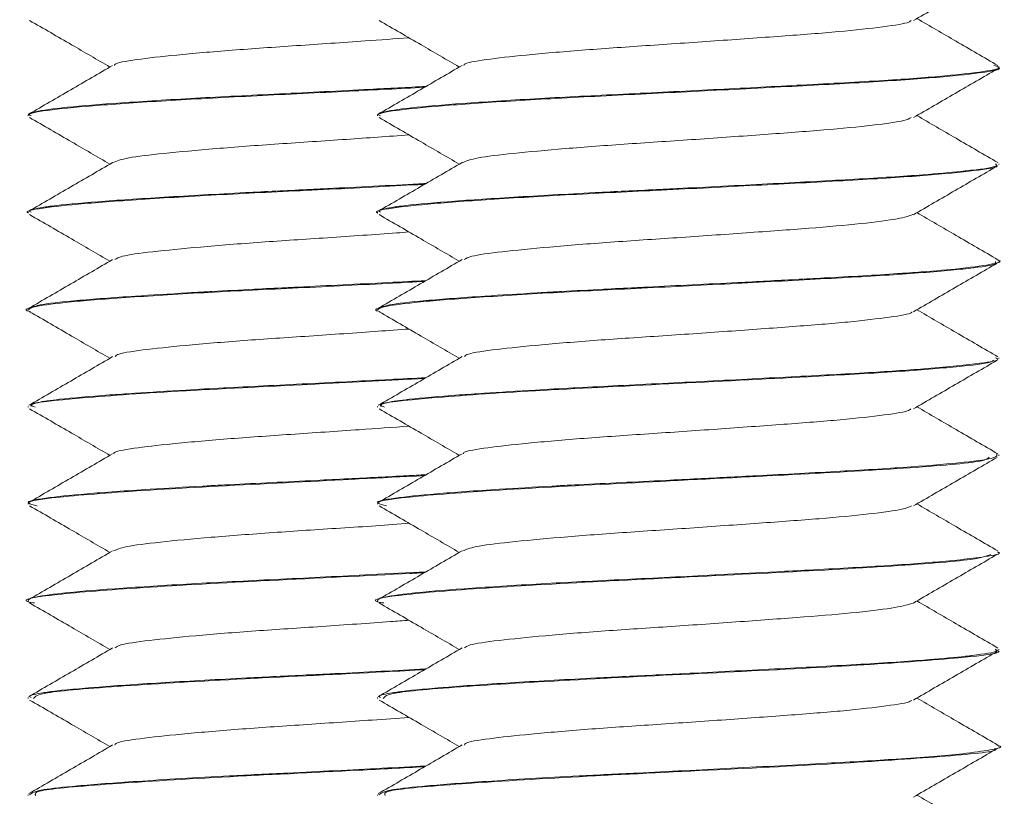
# Model space of a CAD drawing. Header units: millimetres. Extents: x -319 to 825, y -1612 to -168.
# Tile 39 of 41: x 778 to 791, y -217 to -207. Entities that reach past the tile are written whole.
import ezdxf

# ---------------------------------------------------------------- set-up
doc = ezdxf.new("R2010")
doc.units = ezdxf.units.MM

msp = doc.modelspace()

# ---------------------------------------------------------------- linework, layer by layer
at = {"color": 7, "linetype": 'Continuous', "lineweight": 15}
for p, q in [((790.72, -207.805), (790.72, -207.795)), ((778.22, -208.42), (778.22, -208.43)), ((782.72, -208.42), (782.72, -208.43)), ((790.72, -209.055), (790.72, -209.045)), ((778.22, -209.67), (778.22, -209.68)), ((782.72, -209.67), (782.72, -209.68)), ((790.72, -210.305), (790.72, -210.295)), ((778.22, -210.92), (778.22, -210.93)), ((782.72, -210.92), (782.72, -210.93)), ((790.72, -211.555), (790.72, -211.545)), ((778.22, -212.17), (778.22, -212.18)), ((782.72, -212.17), (782.72, -212.18)), ((790.72, -212.805), (790.72, -212.795)), ((778.22, -213.42), (778.22, -213.43)), ((782.72, -213.42), (782.72, -213.43)), ((790.72, -214.055), (790.72, -214.045)), ((778.22, -214.67), (778.22, -214.68)), ((782.72, -214.67), (782.72, -214.68)), ((790.72, -215.306), (790.72, -215.295)), ((778.22, -215.92), (778.22, -215.93)), ((782.72, -215.92), (782.72, -215.93)), ((790.72, -216.555), (790.72, -216.545)), ((778.22, -217.17), (778.22, -217.18)), ((782.72, -217.17), (782.72, -217.18))]:
    msp.add_line(p, q, dxfattribs=at)
for points, knots in [([(789.62, -207.202), (789.799, -207.098), (790.159, -206.889), (790.519, -206.68), (790.699, -206.576)], [0, 0, 0, 0, 0.499701, 1, 1, 1, 1]), ([(790.709, -207.781), (790.529, -207.677), (790.181, -207.475), (789.834, -207.273), (789.666, -207.175)], [0, 0, 0, 0, 0.5174141, 1, 1, 1, 1]), ([(778.24, -207.201), (778.421, -207.305), (778.765, -207.505), (779.109, -207.705), (779.273, -207.8)], [0, 0, 0, 0, 0.522706, 1, 1, 1, 1]), ([(782.74, -207.201), (782.921, -207.305), (783.265, -207.505), (783.609, -207.705), (783.773, -207.8)], [0, 0, 0, 0, 0.522706, 1, 1, 1, 1]), ([(783.833, -207.78), (783.833, -207.775), (783.831, -207.75), (784.092, -207.704), (784.602, -207.646), (785.325, -207.583), (786.171, -207.525), (787.069, -207.464), (787.932, -207.402), (788.691, -207.345), (789.251, -207.282), (789.562, -207.235), (789.584, -207.208), (789.59, -207.201)], [0, 0, 0, 0, 0.024329, 0.128995, 0.232157, 0.33756, 0.440908, 0.545342, 0.650416, 0.753349, 0.858635, 0.962574, 1, 1, 1, 1]), ([(779.333, -207.78), (779.333, -207.775), (779.331, -207.75), (779.592, -207.704), (780.102, -207.646), (780.825, -207.583), (781.669, -207.525), (782.471, -207.471), (782.939, -207.437), (783.125, -207.424)], [0, 0, 0, 0, 0.039607, 0.209986, 0.37792, 0.549499, 0.717733, 0.887735, 1, 1, 1, 1]), ([(779.309, -207.779), (779.129, -207.884), (778.77, -208.093), (778.41, -208.302), (778.23, -208.406)], [0, 0, 0, 0, 0.49969, 1, 1, 1, 1]), ([(790.655, -207.781), (790.681, -207.787), (790.784, -207.814), (790.558, -207.856), (790.069, -207.914), (789.259, -207.975), (788.241, -208.029), (787.1, -208.089), (785.952, -208.146), (784.841, -208.201), (783.891, -208.262), (783.173, -208.318), (782.814, -208.369), (782.714, -208.404), (782.723, -208.418), (782.724, -208.42)], [0, 0, 0, 0, 0.030649, 0.121217, 0.208663, 0.299416, 0.39521, 0.480316, 0.570842, 0.660487, 0.751953, 0.841619, 0.932121, 0.990794, 1, 1, 1, 1]), ([(783.809, -207.779), (783.629, -207.884), (783.27, -208.093), (782.91, -208.302), (782.73, -208.406)], [0, 0, 0, 0, 0.49969, 1, 1, 1, 1]), ([(782.758, -208.43), (782.747, -208.424), (782.698, -208.398), (782.985, -208.35), (783.601, -208.293), (784.525, -208.23), (785.645, -208.17), (786.865, -208.112), (788.067, -208.048), (789.149, -207.991), (790.018, -207.929), (790.546, -207.868), (790.771, -207.829), (790.711, -207.807), (790.707, -207.805)], [0, 0, 0, 0, 0.028504, 0.1258884, 0.2211497, 0.3184909, 0.4149868, 0.5107926, 0.6083326, 0.703732, 0.8007418, 0.897724, 0.993143, 1, 1, 1, 1]), ([(789.62, -208.452), (789.799, -208.348), (790.159, -208.139), (790.519, -207.93), (790.699, -207.826)], [0, 0, 0, 0, 0.499689, 1, 1, 1, 1]), ([(783.344, -208.05), (783.104, -208.062), (782.49, -208.095), (781.45, -208.146), (780.341, -208.201), (779.391, -208.262), (778.673, -208.318), (778.314, -208.369), (778.214, -208.404), (778.223, -208.418), (778.224, -208.42)], [0, 0, 0, 0, 0.100813, 0.257445, 0.412557, 0.570817, 0.725961, 0.882554, 0.984071, 1, 1, 1, 1]), ([(778.258, -208.43), (778.247, -208.424), (778.198, -208.398), (778.485, -208.35), (779.101, -208.293), (780.026, -208.23), (781.143, -208.17), (782.292, -208.115), (783.004, -208.078), (783.325, -208.061)], [0, 0, 0, 0, 0.04834, 0.213502, 0.375066, 0.540153, 0.703809, 0.866296, 1, 1, 1, 1]), ([(790.709, -209.031), (790.529, -208.927), (790.181, -208.725), (789.834, -208.523), (789.666, -208.425)], [0, 0, 0, 0, 0.517427, 1, 1, 1, 1]), ([(778.24, -208.451), (778.421, -208.555), (778.765, -208.755), (779.109, -208.955), (779.273, -209.05)], [0, 0, 0, 0, 0.522693, 1, 1, 1, 1]), ([(782.74, -208.451), (782.921, -208.555), (783.265, -208.755), (783.609, -208.955), (783.773, -209.05)], [0, 0, 0, 0, 0.522693, 1, 1, 1, 1]), ([(783.81, -209.031), (783.862, -209.01), (783.966, -208.969), (784.445, -208.913), (785.112, -208.85), (785.934, -208.79), (786.826, -208.732), (787.705, -208.668), (788.5, -208.611), (789.121, -208.549), (789.51, -208.495), (789.569, -208.463), (789.591, -208.451)], [0, 0, 0, 0, 0.102592, 0.205227, 0.31011, 0.414081, 0.517306, 0.622406, 0.72519, 0.829717, 0.934213, 1, 1, 1, 1]), ([(779.31, -209.031), (779.362, -209.01), (779.466, -208.969), (779.945, -208.913), (780.613, -208.85), (781.433, -208.79), (782.305, -208.733), (782.858, -208.693), (783.125, -208.674)], [0, 0, 0, 0, 0.1671194, 0.3343099, 0.5051639, 0.6745297, 0.8426809, 1, 1, 1, 1]), ([(779.309, -209.029), (779.129, -209.134), (778.77, -209.343), (778.41, -209.552), (778.23, -209.656)], [0, 0, 0, 0, 0.499702, 1, 1, 1, 1]), ([(782.723, -209.68), (782.722, -209.68), (782.661, -209.659), (782.879, -209.616), (783.394, -209.559), (784.253, -209.498), (785.326, -209.435), (786.53, -209.378), (787.748, -209.315), (788.873, -209.256), (789.809, -209.197), (790.436, -209.133), (790.734, -209.09), (790.689, -209.062), (790.678, -209.055)], [0, 0, 0, 0, 0.002105, 0.099663, 0.195213, 0.292004, 0.389169, 0.484477, 0.581965, 0.678003, 0.774247, 0.871679, 0.966949, 1, 1, 1, 1]), ([(783.809, -209.029), (783.629, -209.134), (783.27, -209.343), (782.91, -209.552), (782.73, -209.656)], [0, 0, 0, 0, 0.499702, 1, 1, 1, 1]), ([(790.678, -209.045), (790.688, -209.054), (790.718, -209.081), (790.53, -209.114), (790.37, -209.128), (790.366, -209.128), (790.355, -209.13), (790.312, -209.135), (790.139, -209.154), (789.71, -209.193), (788.897, -209.245), (787.824, -209.301), (787.029, -209.342), (786.601, -209.364), (786.487, -209.37), (786.119, -209.387), (785.396, -209.423), (784.443, -209.476), (783.577, -209.535), (783.155, -209.573), (782.968, -209.598), (782.842, -209.618), (782.713, -209.643), (782.747, -209.663), (782.758, -209.67)], [0, 0, 0, 0, 0.041515, 0.133737, 0.133988, 0.134413, 0.135781, 0.14059, 0.158508, 0.227416, 0.319732, 0.411688, 0.505234, 0.508558, 0.514213, 0.532509, 0.596961, 0.689789, 0.782076, 0.874354, 0.883784, 0.902541, 0.967944, 1, 1, 1, 1]), ([(789.62, -209.702), (789.799, -209.598), (790.159, -209.389), (790.519, -209.18), (790.699, -209.076)], [0, 0, 0, 0, 0.499701, 1, 1, 1, 1]), ([(778.223, -209.68), (778.222, -209.68), (778.162, -209.659), (778.379, -209.616), (778.894, -209.559), (779.752, -209.498), (780.828, -209.435), (782.022, -209.379), (782.895, -209.334), (783.296, -209.312), (783.325, -209.311)], [0, 0, 0, 0, 0.00357, 0.169061, 0.331149, 0.49534, 0.660165, 0.821843, 0.987217, 1, 1, 1, 1]), ([(783.343, -209.3), (783.334, -209.3), (782.968, -209.32), (782.529, -209.342), (782.101, -209.364), (781.987, -209.37), (781.619, -209.387), (780.896, -209.423), (779.943, -209.476), (779.077, -209.535), (778.655, -209.573), (778.468, -209.598), (778.342, -209.618), (778.213, -209.643), (778.247, -209.663), (778.258, -209.67)], [0, 0, 0, 0, 0.004254, 0.162585, 0.168211, 0.177783, 0.20875, 0.317837, 0.474954, 0.631153, 0.787338, 0.803298, 0.835046, 0.945746, 1, 1, 1, 1]), ([(778.24, -209.701), (778.421, -209.805), (778.765, -210.005), (779.109, -210.205), (779.273, -210.3)], [0, 0, 0, 0, 0.522706, 1, 1, 1, 1]), ([(782.74, -209.701), (782.921, -209.805), (783.265, -210.005), (783.609, -210.205), (783.773, -210.3)], [0, 0, 0, 0, 0.522706, 1, 1, 1, 1]), ([(783.836, -210.28), (783.858, -210.266), (783.912, -210.23), (784.298, -210.179), (784.912, -210.118), (785.701, -210.055), (786.581, -209.998), (787.472, -209.935), (788.297, -209.876), (788.973, -209.817), (789.452, -209.755), (789.561, -209.718), (789.613, -209.701)], [0, 0, 0, 0, 0.07353, 0.176467, 0.280745, 0.385427, 0.488102, 0.593133, 0.696597, 0.800284, 0.905254, 1, 1, 1, 1]), ([(790.709, -210.281), (790.529, -210.177), (790.181, -209.975), (789.834, -209.773), (789.666, -209.675)], [0, 0, 0, 0, 0.5174141, 1, 1, 1, 1]), ([(779.336, -210.28), (779.358, -210.266), (779.412, -210.23), (779.798, -210.179), (780.412, -210.118), (781.202, -210.055), (782.076, -209.999), (782.748, -209.952), (783.072, -209.928), (783.125, -209.924)], [0, 0, 0, 0, 0.119819, 0.287549, 0.457467, 0.628042, 0.795348, 0.966492, 1, 1, 1, 1]), ([(779.309, -210.279), (779.129, -210.384), (778.77, -210.593), (778.41, -210.802), (778.23, -210.906)], [0, 0, 0, 0, 0.49969, 1, 1, 1, 1]), ([(782.755, -210.951), (782.747, -210.949), (782.643, -210.928), (782.787, -210.883), (783.214, -210.824), (783.997, -210.765), (785.016, -210.701), (786.197, -210.645), (787.423, -210.582), (788.584, -210.521), (789.58, -210.464), (790.298, -210.4), (790.69, -210.35), (790.68, -210.317), (790.676, -210.305)], [0, 0, 0, 0, 0.008284, 0.102587, 0.195866, 0.288762, 0.383172, 0.47548, 0.569501, 0.663287, 0.755746, 0.8502, 0.94281, 1, 1, 1, 1]), ([(790.693, -210.281), (790.701, -210.283), (790.786, -210.304), (790.632, -210.343), (790.255, -210.395), (789.796, -210.434), (789.53, -210.453), (789.45, -210.458), (789.145, -210.48), (788.702, -210.504), (787.992, -210.542), (787.235, -210.583), (786.577, -210.613), (786.187, -210.635), (786.173, -210.635), (786.124, -210.638), (785.94, -210.646), (785.58, -210.664), (785.229, -210.682), (784.948, -210.698), (784.6, -210.718), (783.991, -210.756), (783.304, -210.807), (782.809, -210.863), (782.755, -210.901), (782.728, -210.92)], [0, 0, 0, 0, 0.009199, 0.097328, 0.1892958, 0.2551893, 0.2730643, 0.2782199, 0.2808544, 0.3701557, 0.4013464, 0.4612934, 0.5522527, 0.5525962, 0.5532659, 0.555581, 0.5641158, 0.5967879, 0.6417846, 0.6510683, 0.6694385, 0.7333398, 0.8235603, 0.9134038, 1, 1, 1, 1]), ([(783.809, -210.279), (783.629, -210.384), (783.27, -210.593), (782.91, -210.802), (782.73, -210.906)], [0, 0, 0, 0, 0.49969, 1, 1, 1, 1]), ([(789.62, -210.952), (789.799, -210.848), (790.159, -210.639), (790.519, -210.43), (790.699, -210.326)], [0, 0, 0, 0, 0.499689, 1, 1, 1, 1]), ([(778.255, -210.951), (778.247, -210.949), (778.143, -210.928), (778.287, -210.883), (778.714, -210.824), (779.497, -210.765), (780.518, -210.701), (781.692, -210.645), (782.672, -210.596), (783.189, -210.568), (783.325, -210.561)], [0, 0, 0, 0, 0.013735, 0.170084, 0.324732, 0.478746, 0.63527, 0.788309, 0.94419, 1, 1, 1, 1]), ([(783.344, -210.55), (783.183, -210.558), (782.649, -210.587), (782.077, -210.613), (781.687, -210.635), (781.673, -210.635), (781.624, -210.638), (781.44, -210.646), (781.08, -210.664), (780.729, -210.682), (780.448, -210.698), (780.1, -210.718), (779.491, -210.756), (778.804, -210.807), (778.309, -210.863), (778.255, -210.901), (778.228, -210.92)], [0, 0, 0, 0, 0.067636, 0.225061, 0.225657, 0.226817, 0.230823, 0.245595, 0.302142, 0.38002, 0.396088, 0.427881, 0.538475, 0.694625, 0.850124, 1, 1, 1, 1]), ([(778.24, -210.951), (778.421, -211.055), (778.765, -211.255), (779.109, -211.455), (779.273, -211.55)], [0, 0, 0, 0, 0.522693, 1, 1, 1, 1]), ([(782.74, -210.951), (782.921, -211.055), (783.265, -211.255), (783.609, -211.455), (783.773, -211.55)], [0, 0, 0, 0, 0.522693, 1, 1, 1, 1]), ([(783.842, -211.53), (783.846, -211.521), (783.862, -211.492), (784.17, -211.443), (784.724, -211.385), (785.475, -211.321), (786.337, -211.265), (787.234, -211.203), (788.083, -211.141), (788.815, -211.084), (789.329, -211.02), (789.595, -210.979), (789.6, -210.955), (789.601, -210.952)], [0, 0, 0, 0, 0.044399, 0.148484, 0.25214, 0.357493, 0.460491, 0.565409, 0.670063, 0.773231, 0.878632, 0.981968, 1, 1, 1, 1]), ([(790.709, -211.531), (790.529, -211.427), (790.181, -211.225), (789.834, -211.023), (789.666, -210.925)], [0, 0, 0, 0, 0.517427, 1, 1, 1, 1]), ([(779.342, -211.53), (779.346, -211.521), (779.362, -211.492), (779.67, -211.443), (780.224, -211.385), (780.975, -211.321), (781.834, -211.265), (782.584, -211.213), (782.993, -211.183), (783.125, -211.174)], [0, 0, 0, 0, 0.072196, 0.24144, 0.409988, 0.581296, 0.74877, 0.91937, 1, 1, 1, 1]), ([(779.309, -211.529), (779.129, -211.634), (778.77, -211.843), (778.41, -212.052), (778.23, -212.156)], [0, 0, 0, 0, 0.499702, 1, 1, 1, 1]), ([(783.809, -211.529), (783.629, -211.634), (783.27, -211.843), (782.91, -212.052), (782.73, -212.156)], [0, 0, 0, 0, 0.499702, 1, 1, 1, 1]), ([(790.678, -211.545), (790.691, -211.551), (790.746, -211.575), (790.479, -211.617), (789.918, -211.678), (789.043, -211.737), (788.049, -211.789), (786.904, -211.849), (785.763, -211.905), (784.813, -211.954), (784.173, -211.994), (783.598, -212.035), (783.215, -212.066), (782.916, -212.105), (782.738, -212.136), (782.754, -212.159), (782.761, -212.17)], [0, 0, 0, 0, 0.025785, 0.1113, 0.220654, 0.302387, 0.392181, 0.485707, 0.577608, 0.662974, 0.727793, 0.763832, 0.855243, 0.887262, 0.948522, 1, 1, 1, 1]), ([(782.809, -212.18), (782.784, -212.17), (782.682, -212.13), (783.342, -212.061), (784.671, -211.968), (786.476, -211.881), (788.108, -211.796), (789.333, -211.73), (790.129, -211.667), (790.595, -211.617), (790.638, -211.586), (790.654, -211.576)], [0, 0, 0, 0, 0.048043, 0.197171, 0.347387, 0.495745, 0.646442, 0.745261, 0.846242, 0.946328, 1, 1, 1, 1]), ([(789.62, -212.202), (789.799, -212.098), (790.159, -211.889), (790.519, -211.68), (790.699, -211.576)], [0, 0, 0, 0, 0.499701, 1, 1, 1, 1]), ([(783.344, -211.8), (783.029, -211.816), (782.341, -211.852), (781.262, -211.905), (780.313, -211.954), (779.673, -211.994), (779.098, -212.035), (778.715, -212.066), (778.416, -212.105), (778.238, -212.136), (778.254, -212.159), (778.261, -212.17)], [0, 0, 0, 0, 0.130441, 0.285824, 0.430162, 0.539756, 0.600692, 0.755247, 0.809384, 0.912959, 1, 1, 1, 1]), ([(778.309, -212.18), (778.284, -212.17), (778.182, -212.13), (778.843, -212.061), (780.167, -211.968), (781.841, -211.888), (782.876, -211.834), (783.326, -211.81)], [0, 0, 0, 0, 0.078825, 0.323506, 0.569979, 0.813395, 1, 1, 1, 1]), ([(778.24, -212.201), (778.421, -212.305), (778.765, -212.505), (779.109, -212.705), (779.273, -212.8)], [0, 0, 0, 0, 0.522706, 1, 1, 1, 1]), ([(782.74, -212.201), (782.921, -212.305), (783.265, -212.505), (783.609, -212.705), (783.773, -212.8)], [0, 0, 0, 0, 0.522706, 1, 1, 1, 1]), ([(783.826, -212.779), (783.825, -212.777), (783.817, -212.753), (784.06, -212.709), (784.548, -212.652), (785.257, -212.588), (786.096, -212.53), (786.992, -212.47), (787.861, -212.407), (788.632, -212.35), (789.212, -212.287), (789.546, -212.238), (789.578, -212.21), (789.588, -212.201)], [0, 0, 0, 0, 0.015103, 0.119977, 0.222998, 0.328365, 0.431958, 0.53611, 0.641318, 0.74423, 0.849402, 0.953641, 1, 1, 1, 1]), ([(790.709, -212.781), (790.529, -212.677), (790.181, -212.475), (789.834, -212.273), (789.666, -212.175)], [0, 0, 0, 0, 0.5174141, 1, 1, 1, 1]), ([(779.326, -212.779), (779.325, -212.777), (779.317, -212.753), (779.56, -212.709), (780.048, -212.652), (780.758, -212.588), (781.594, -212.53), (782.419, -212.475), (782.914, -212.439), (783.125, -212.424)], [0, 0, 0, 0, 0.024605, 0.195435, 0.363247, 0.534881, 0.703623, 0.873281, 1, 1, 1, 1]), ([(779.309, -212.779), (779.129, -212.884), (778.77, -213.093), (778.41, -213.302), (778.23, -213.406)], [0, 0, 0, 0, 0.49969, 1, 1, 1, 1]), ([(782.836, -213.451), (782.788, -213.44), (782.61, -213.399), (783.158, -213.326), (784.384, -213.236), (786.134, -213.147), (787.997, -213.053), (789.57, -212.967), (790.529, -212.887), (790.58, -212.841), (790.597, -212.825)], [0, 0, 0, 0, 0.053691, 0.198987, 0.343611, 0.487694, 0.633453, 0.777061, 0.922912, 1, 1, 1, 1]), ([(790.693, -212.781), (790.698, -212.798), (790.71, -212.835), (790.316, -212.888), (789.638, -212.949), (788.705, -213.005), (787.736, -213.056), (786.96, -213.096), (786.187, -213.135), (785.626, -213.162), (785.155, -213.186), (784.799, -213.206), (784.171, -213.243), (783.432, -213.296), (782.91, -213.351), (782.682, -213.395), (782.734, -213.417), (782.741, -213.42)], [0, 0, 0, 0, 0.08081, 0.170449, 0.261934, 0.351648, 0.442136, 0.501383, 0.53369, 0.622979, 0.633489, 0.652236, 0.714346, 0.80517, 0.894621, 0.986081, 1, 1, 1, 1]), ([(783.809, -212.779), (783.629, -212.884), (783.27, -213.093), (782.91, -213.302), (782.73, -213.406)], [0, 0, 0, 0, 0.49969, 1, 1, 1, 1]), ([(789.62, -213.452), (789.799, -213.348), (790.159, -213.139), (790.519, -212.93), (790.699, -212.826)], [0, 0, 0, 0, 0.499689, 1, 1, 1, 1]), ([(778.336, -213.451), (778.288, -213.44), (778.109, -213.399), (778.658, -213.326), (779.881, -213.236), (781.604, -213.149), (782.763, -213.09), (783.325, -213.061)], [0, 0, 0, 0, 0.086195, 0.319462, 0.551649, 0.782968, 1, 1, 1, 1]), ([(783.344, -213.05), (783.262, -213.054), (782.947, -213.071), (782.458, -213.096), (781.688, -213.135), (781.126, -213.162), (780.655, -213.186), (780.299, -213.206), (779.671, -213.243), (778.932, -213.296), (778.41, -213.351), (778.182, -213.395), (778.234, -213.417), (778.241, -213.42)], [0, 0, 0, 0, 0.035556, 0.137984, 0.193836, 0.348202, 0.366371, 0.398779, 0.506155, 0.663173, 0.817818, 0.975935, 1, 1, 1, 1]), ([(778.24, -213.451), (778.421, -213.555), (778.765, -213.755), (779.109, -213.955), (779.273, -214.05)], [0, 0, 0, 0, 0.522693, 1, 1, 1, 1]), ([(782.74, -213.451), (782.921, -213.555), (783.265, -213.755), (783.609, -213.955), (783.773, -214.05)], [0, 0, 0, 0, 0.522693, 1, 1, 1, 1]), ([(783.82, -214.031), (783.862, -214.012), (783.948, -213.973), (784.397, -213.918), (785.048, -213.856), (785.86, -213.795), (786.749, -213.737), (787.632, -213.673), (788.437, -213.616), (789.076, -213.555), (789.492, -213.498), (789.565, -213.465), (789.596, -213.451)], [0, 0, 0, 0, 0.093564, 0.196223, 0.300943, 0.405166, 0.508147, 0.613252, 0.716182, 0.82047, 0.925146, 1, 1, 1, 1]), ([(790.709, -214.031), (790.529, -213.927), (790.181, -213.725), (789.834, -213.523), (789.666, -213.425)], [0, 0, 0, 0, 0.517427, 1, 1, 1, 1]), ([(779.32, -214.031), (779.362, -214.012), (779.448, -213.973), (779.897, -213.918), (780.548, -213.855), (781.362, -213.795), (782.241, -213.735), (782.858, -213.699), (783.125, -213.674), (783.125, -213.674)], [0, 0, 0, 0, 0.152527, 0.319883, 0.490598, 0.660502, 0.828382, 0.999729, 1, 1, 1, 1]), ([(779.309, -214.029), (779.129, -214.134), (778.77, -214.343), (778.41, -214.552), (778.23, -214.656)], [0, 0, 0, 0, 0.499702, 1, 1, 1, 1]), ([(782.802, -214.701), (782.771, -214.696), (782.574, -214.66), (783.012, -214.591), (784.109, -214.503), (785.8, -214.412), (787.667, -214.32), (789.322, -214.233), (790.433, -214.147), (790.563, -214.097), (790.617, -214.076)], [0, 0, 0, 0, 0.027139, 0.173018, 0.317, 0.461871, 0.606991, 0.750855, 0.896799, 1, 1, 1, 1]), ([(790.704, -214.045), (790.709, -214.047), (790.772, -214.067), (790.616, -214.093), (790.364, -214.13), (789.985, -214.17), (789.293, -214.222), (788.496, -214.265), (787.768, -214.304), (787.001, -214.344), (785.97, -214.395), (784.857, -214.45), (783.904, -214.511), (783.183, -214.567), (782.817, -214.618), (782.715, -214.653), (782.723, -214.668), (782.724, -214.67)], [0, 0, 0, 0, 0.007987, 0.095703, 0.130148, 0.18873, 0.282002, 0.373306, 0.407928, 0.466898, 0.55954, 0.651205, 0.744766, 0.836526, 0.929056, 0.989851, 1, 1, 1, 1]), ([(783.809, -214.029), (783.629, -214.134), (783.27, -214.343), (782.91, -214.552), (782.73, -214.656)], [0, 0, 0, 0, 0.499702, 1, 1, 1, 1]), ([(789.62, -214.702), (789.799, -214.598), (790.159, -214.389), (790.519, -214.18), (790.699, -214.076)], [0, 0, 0, 0, 0.499701, 1, 1, 1, 1]), ([(778.302, -214.701), (778.271, -214.696), (778.074, -214.66), (778.511, -214.591), (779.614, -214.503), (781.282, -214.412), (782.663, -214.347), (783.263, -214.314), (783.325, -214.31)], [0, 0, 0, 0, 0.043496, 0.277313, 0.508089, 0.740287, 0.972886, 1, 1, 1, 1]), ([(783.343, -214.3), (783.109, -214.312), (782.497, -214.344), (781.469, -214.395), (780.358, -214.45), (779.404, -214.511), (778.683, -214.567), (778.317, -214.618), (778.215, -214.653), (778.223, -214.668), (778.224, -214.67)], [0, 0, 0, 0, 0.097359, 0.25422, 0.409424, 0.567842, 0.723205, 0.879877, 0.982813, 1, 1, 1, 1]), ([(778.24, -214.701), (778.421, -214.805), (778.765, -215.005), (779.109, -215.205), (779.273, -215.3)], [0, 0, 0, 0, 0.522706, 1, 1, 1, 1]), ([(782.74, -214.701), (782.921, -214.805), (783.265, -215.005), (783.609, -215.205), (783.773, -215.3)], [0, 0, 0, 0, 0.522706, 1, 1, 1, 1]), ([(783.84, -215.28), (783.856, -215.267), (783.896, -215.234), (784.256, -215.183), (784.852, -215.123), (785.629, -215.06), (786.504, -215.004), (787.397, -214.941), (788.231, -214.881), (788.923, -214.822), (789.43, -214.759), (789.557, -214.721), (789.619, -214.702)], [0, 0, 0, 0, 0.064431, 0.167777, 0.271994, 0.377032, 0.479849, 0.58499, 0.688963, 0.792534, 0.897786, 1, 1, 1, 1]), ([(790.709, -215.281), (790.529, -215.177), (790.181, -214.975), (789.834, -214.773), (789.666, -214.675)], [0, 0, 0, 0, 0.517427, 1, 1, 1, 1]), ([(779.34, -215.28), (779.356, -215.267), (779.395, -215.234), (779.756, -215.183), (780.351, -215.123), (781.13, -215.06), (782, -215.004), (782.697, -214.955), (783.047, -214.929), (783.125, -214.924)], [0, 0, 0, 0, 0.104797, 0.272891, 0.4424, 0.613244, 0.780477, 0.951489, 1, 1, 1, 1]), ([(779.309, -215.279), (779.129, -215.384), (778.77, -215.593), (778.41, -215.802), (778.23, -215.906)], [0, 0, 0, 0, 0.49969, 1, 1, 1, 1]), ([(783.809, -215.279), (783.629, -215.384), (783.27, -215.593), (782.91, -215.802), (782.73, -215.906)], [0, 0, 0, 0, 0.49969, 1, 1, 1, 1]), ([(790.678, -215.295), (790.688, -215.304), (790.721, -215.332), (790.533, -215.356), (790.374, -215.377), (790.361, -215.379), (790.319, -215.384), (790.147, -215.403), (789.721, -215.442), (788.913, -215.494), (787.843, -215.55), (787.019, -215.593), (786.508, -215.619), (786.126, -215.637), (785.407, -215.672), (784.459, -215.725), (783.589, -215.784), (783.162, -215.823), (782.973, -215.848), (782.845, -215.867), (782.715, -215.893), (782.748, -215.913), (782.759, -215.92)], [0, 0, 0, 0, 0.04001, 0.132235, 0.133038, 0.134513, 0.139492, 0.157541, 0.225902, 0.318268, 0.410176, 0.503727, 0.513923, 0.53263, 0.595488, 0.688276, 0.78057, 0.872858, 0.882718, 0.901617, 0.966432, 1, 1, 1, 1]), ([(782.791, -215.93), (782.812, -215.906), (782.858, -215.851), (783.881, -215.77), (785.466, -215.677), (787.328, -215.588), (789.08, -215.498), (790.274, -215.405), (790.817, -215.344), (790.687, -215.31), (790.672, -215.306)], [0, 0, 0, 0, 0.113776, 0.257415, 0.403051, 0.547306, 0.691726, 0.83722, 0.980901, 1, 1, 1, 1]), ([(789.62, -215.952), (789.799, -215.848), (790.159, -215.639), (790.519, -215.43), (790.699, -215.326)], [0, 0, 0, 0, 0.499689, 1, 1, 1, 1]), ([(783.343, -215.55), (783.34, -215.55), (782.981, -215.571), (782.518, -215.593), (782.008, -215.619), (781.626, -215.637), (780.907, -215.672), (779.959, -215.725), (779.089, -215.784), (778.662, -215.823), (778.473, -215.848), (778.345, -215.867), (778.215, -215.893), (778.248, -215.913), (778.259, -215.92)], [0, 0, 0, 0, 0.00156, 0.15992, 0.177179, 0.208846, 0.315253, 0.472322, 0.628555, 0.784779, 0.801468, 0.83346, 0.943175, 1, 1, 1, 1]), ([(778.291, -215.93), (778.312, -215.906), (778.358, -215.851), (779.384, -215.77), (780.953, -215.677), (782.435, -215.609), (783.156, -215.569), (783.326, -215.56)], [0, 0, 0, 0, 0.192231, 0.434914, 0.68097, 0.924694, 1, 1, 1, 1]), ([(790.709, -216.531), (790.529, -216.427), (790.181, -216.225), (789.834, -216.023), (789.666, -215.925)], [0, 0, 0, 0, 0.517427, 1, 1, 1, 1]), ([(778.24, -215.951), (778.421, -216.055), (778.765, -216.255), (779.109, -216.455), (779.273, -216.55)], [0, 0, 0, 0, 0.522718, 1, 1, 1, 1]), ([(782.74, -215.951), (782.921, -216.055), (783.265, -216.255), (783.609, -216.455), (783.773, -216.55)], [0, 0, 0, 0, 0.522718, 1, 1, 1, 1]), ([(783.839, -216.53), (783.841, -216.523), (783.847, -216.495), (784.133, -216.448), (784.667, -216.39), (785.405, -216.327), (786.26, -216.269), (787.158, -216.208), (788.014, -216.146), (788.758, -216.089), (789.294, -216.025), (789.58, -215.982), (789.592, -215.957), (789.594, -215.951)], [0, 0, 0, 0, 0.03516, 0.139532, 0.24293, 0.348329, 0.451455, 0.556173, 0.661041, 0.764068, 0.86944, 0.973024, 1, 1, 1, 1]), ([(779.339, -216.53), (779.341, -216.523), (779.347, -216.495), (779.633, -216.448), (780.167, -216.39), (780.906, -216.327), (781.758, -216.269), (782.532, -216.217), (782.968, -216.185), (783.125, -216.174)], [0, 0, 0, 0, 0.057196, 0.226986, 0.395191, 0.56665, 0.734411, 0.904761, 1, 1, 1, 1]), ([(779.309, -216.529), (779.129, -216.634), (778.77, -216.843), (778.41, -217.052), (778.23, -217.156)], [0, 0, 0, 0, 0.499702, 1, 1, 1, 1]), ([(783.809, -216.529), (783.629, -216.634), (783.27, -216.843), (782.91, -217.052), (782.73, -217.156)], [0, 0, 0, 0, 0.499702, 1, 1, 1, 1]), ([(790.693, -216.531), (790.701, -216.533), (790.798, -216.554), (790.641, -216.591), (790.248, -216.647), (789.514, -216.708), (788.472, -216.767), (787.311, -216.828), (786.201, -216.884), (785.112, -216.937), (784.133, -216.995), (783.353, -217.054), (782.827, -217.109), (782.769, -217.148), (782.737, -217.17)], [0, 0, 0, 0, 0.007622, 0.097577, 0.174737, 0.282919, 0.367136, 0.467559, 0.562507, 0.622985, 0.730585, 0.822025, 0.899391, 1, 1, 1, 1]), ([(782.819, -217.18), (782.809, -217.161), (782.782, -217.112), (783.65, -217.037), (785.144, -216.943), (786.991, -216.855), (788.793, -216.763), (790.091, -216.673), (790.738, -216.612), (790.671, -216.578), (790.665, -216.576)], [0, 0, 0, 0, 0.090233, 0.238739, 0.38959, 0.538175, 0.688347, 0.837848, 0.98677, 1, 1, 1, 1]), ([(789.62, -217.202), (789.799, -217.098), (790.159, -216.889), (790.519, -216.68), (790.699, -216.576)], [0, 0, 0, 0, 0.499701, 1, 1, 1, 1]), ([(783.344, -216.799), (783.158, -216.809), (782.588, -216.84), (781.699, -216.884), (780.613, -216.937), (779.633, -216.995), (778.853, -217.054), (778.327, -217.109), (778.269, -217.148), (778.237, -217.17)], [0, 0, 0, 0, 0.079868, 0.243952, 0.348466, 0.534413, 0.692434, 0.826134, 1, 1, 1, 1]), ([(778.319, -217.18), (778.309, -217.161), (778.282, -217.112), (779.152, -217.037), (780.635, -216.943), (782.202, -216.87), (783.047, -216.825), (783.326, -216.81)], [0, 0, 0, 0, 0.147523, 0.390315, 0.636944, 0.879864, 1, 1, 1, 1]), ([(790.709, -217.781), (790.529, -217.677), (790.181, -217.475), (789.834, -217.273), (789.666, -217.175)], [0, 0, 0, 0, 0.517427, 1, 1, 1, 1])]:
    msp.add_open_spline(points, degree=3, knots=knots, dxfattribs=at)

doc.saveas('drawing.dxf')
